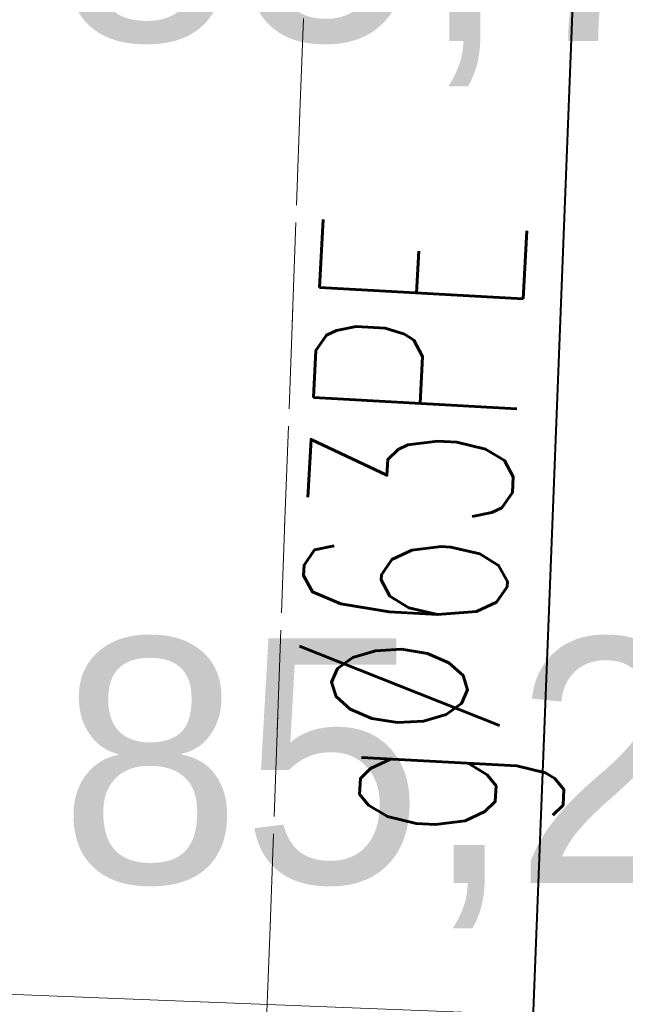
# Model space of a CAD drawing. Extents: x -134780 to 5540120, y 74663 to 5964901.
# Tile 47 of 84: x 5539593.75 to 5539596.72, y 5961325.86 to 5961330.69. Entities that reach past the tile are written whole.
import ezdxf
from ezdxf import colors
from ezdxf.entities.mleader import LeaderData, LeaderLine
from ezdxf.math import Vec2, Vec3

# ---------------------------------------------------------------- set-up
doc = ezdxf.new("R2010")
doc.units = 0
doc.header["$MEASUREMENT"] = 0
doc.set_wipeout_variables(frame=1)
doc.linetypes.add('L_0_03', pattern=[1, 0.5, -0.5])
for name, color, linetype, lineweight in [('#opisy', 7, 'Continuous', 0), ('_gaz', 2, 'Continuous', 90), ('Arch drogi_Nr_Pióra__21', 7, 'Continuous', 9), ('INWENT RZĘDNE_Nr_Pióra__21', 7, 'Continuous', 9), ('mapa', 7, 'Continuous', 13), ('zasuwa_lub_zawor_Nr_Pióra__7', 7, 'Continuous', 13)]:
    doc.layers.add(name, color=color, linetype=linetype, lineweight=lineweight)
doc.layers.add('217_kontur_klasyfikacyjny_Nr_Pióra__3', color=7, linetype='Continuous', lineweight=18, true_color=0xff6600)
doc.layers.add('218_kontur_uzytku_gruntowego_Nr_Pióra__3', color=7, linetype='Continuous', lineweight=18, true_color=0xff6600)
doc.layers.add('INWENT RZĘDNE', color=7, linetype='Continuous')
doc.styles.add('GENERATED_STYLE_1', font='txt')
doc.styles.add('ROMANS', font='romans', dxfattribs={"width": 0.8})
doc.styles.get("Standard").update_dxf_attribs({"font": 'txt', "bigfont": 'BIGFONT.SHX'})

# ---------------------------------------------------------------- blocks, each defined once
blk = doc.blocks.new('Koty wysokościowe_53', base_point=(-120140.5580968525, 107003.6049939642))
at = {"layer": 'INWENT RZĘDNE_Nr_Pióra__21', "insert": (-119915.4623870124, 104984.7492263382), "char_height": 1200, "attachment_point": 7, "style": 'GENERATED_STYLE_1'}
blk.add_mtext('{85,73}', dxfattribs=at)
blk = doc.blocks.new('Koty wysokościowe_14', base_point=(-120720.9877173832, 99747.05090658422))
at = {"layer": 'INWENT RZĘDNE_Nr_Pióra__21', "insert": (-119894.1439239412, 100856.197933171), "char_height": 1200, "attachment_point": 7, "style": 'GENERATED_STYLE_1'}
blk.add_mtext('{85,26}', dxfattribs=at)
blk = doc.blocks.new('mapa')
at = {"layer": '217_kontur_klasyfikacyjny_Nr_Pióra__3', "color": 252, "linetype": 'L_0_03', "flags": 128}
blk.add_lwpolyline([(5539595.25, 5961333.69), (5539594.96, 5961325.78)], dxfattribs=at)
at = {"layer": '218_kontur_uzytku_gruntowego_Nr_Pióra__3', "color": 252, "linetype": 'L_0_03', "flags": 128}
for points in [[(5539595.25, 5961333.69), (5539594.96, 5961325.78)], [(5539594.96, 5961325.78), (5539595.25, 5961333.69)]]:
    blk.add_lwpolyline(points, dxfattribs=at)
at = {"layer": 'Arch drogi_Nr_Pióra__21', "linetype": 'Continuous'}
blk.add_line((5539599.957941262, 5961325.66275701), (5539592.713473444, 5961325.94592839), dxfattribs=at)
at = {"layer": 'INWENT RZĘDNE', "color": 252, "xscale": 0.001, "yscale": 0.001, "zscale": 0.001}
for name, p in [('Koty wysokościowe_53', (5539593.697036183, 5961332.378466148)), ('Koty wysokościowe_14', (5539593.116606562, 5961325.12191206))]:
    blk.add_blockref(name, p, dxfattribs=at)

msp = doc.modelspace()

# ---------------------------------------------------------------- block references
at = {"layer": 'mapa', "color": 4, "lineweight": 40}
msp.add_blockref('mapa', (0, 0), dxfattribs=at)

# ---------------------------------------------------------------- next in the draw order: linework, layer by layer
at = {"layer": '_gaz', "color": 2, "lineweight": 40, "ltscale": 0.1}
msp.add_line((5539596.631236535, 5961335.124354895), (5539596.20074442, 5961324.110931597), dxfattribs=at)

# ---------------------------------------------------------------- next in the draw order: texts
at = {"layer": '_gaz', "color": 7, "lineweight": 35, "ltscale": 0.1, "style": 'ROMANS', "width": 0.6000000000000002}
msp.add_text('g%%C63PE', height=0.9999999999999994, rotation=86.83414338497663, dxfattribs=at).set_placement((5539596.069796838, 5961326.647636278))

# ---------------------------------------------------------------- next in the draw order: leaders
at = {"layer": '#opisy', "lineweight": 0}
ml = msp.add_multileader_mtext('Standard', dxfattribs=at)
ml.set_content('\\fArial|b0|i0|c238|p34;\\A1;G4.1 ', color=256)
ml.set_leader_properties()
ml.build(insert=Vec2(0, 0))
ml.multileader.update_dxf_attribs({"text_left_attachment_type": 5, "text_right_attachment_type": 5, "dogleg_length": 0.3599999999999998, "arrow_head_size": 0.18})
ctx = ml.context
ctx.base_point, ctx.char_height, ctx.arrow_head_size, ctx.landing_gap_size, ctx.plane_origin = Vec3(5539614.969370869, 5961325.119444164), 1.5, 0.18, 0.09, Vec3(5539615.30609718, 5961297.389309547)
ctx.left_attachment, ctx.right_attachment = 5, 5
notes = []
notes.append((ctx, [(0, (1, 1, 0), (5539614.609370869, 5961323.593944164), (1, 0), 0.3599999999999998, [(0, [(5539592.902704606, 5961335.262901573)], 0, [])])]))
ctx.mtext.insert, ctx.mtext.flow_direction = Vec3(5539615.059370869, 5961325.419444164), 5
ml = msp.add_multileader_mtext('Standard', dxfattribs=at)
ml.set_content('\\fArial|b0|i0|c238|p34;\\A1;G4 ', color=256)
ml.set_leader_properties()
ml.build(insert=Vec2(0, 0))
ml.multileader.update_dxf_attribs({"text_left_attachment_type": 5, "text_right_attachment_type": 5, "dogleg_length": 0.3599999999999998, "arrow_head_size": 0.18})
ctx = ml.context
ctx.base_point, ctx.char_height, ctx.arrow_head_size, ctx.landing_gap_size, ctx.plane_origin = Vec3(5539616.266360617, 5961330.219792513), 1.5, 0.18, 0.09, Vec3(5539616.603086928, 5961302.489657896)
ctx.left_attachment, ctx.right_attachment = 5, 5
notes.append((ctx, [(0, (1, 1, 0), (5539615.906360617, 5961328.694292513), (1, 0), 0.3599999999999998, [(0, [(5539593.798329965, 5961335.228169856)], 0, [])])]))
ctx.mtext.insert, ctx.mtext.flow_direction = Vec3(5539616.356360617, 5961330.519792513), 5
ml = msp.add_multileader_mtext('Standard', dxfattribs=at)
ml.set_content('\\fArial|b0|i0|c238|p34;\\A1;W7 ', color=256)
ml.set_leader_properties()
ml.build(insert=Vec2(0, 0))
ml.multileader.update_dxf_attribs({"text_left_attachment_type": 5, "text_right_attachment_type": 5, "dogleg_length": 0.3599999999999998, "arrow_head_size": 0.18})
ctx = ml.context
ctx.base_point, ctx.char_height, ctx.arrow_head_size, ctx.landing_gap_size, ctx.plane_origin = Vec3(5539614.679998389, 5961324.360248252), 1.5, 0.18, 0.09, Vec3(5539614.926724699, 5961294.869113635)
ctx.left_attachment, ctx.right_attachment = 5, 5
notes.append((ctx, [(0, (1, 1, 0), (5539614.229998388, 5961321.054248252), (1, 0), 0.3599999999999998, [(0, [(5539592.743909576, 5961334.006508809)], 0, [])])]))
ctx.mtext.insert, ctx.mtext.flow_direction = Vec3(5539614.679998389, 5961322.854248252), 5
for ctx, leaders in notes:
    for number, flags, end, landing, length, lines in leaders:
        leader = LeaderData()
        leader.index, (leader.has_last_leader_line, leader.has_dogleg_vector, leader.attachment_direction) = number, flags
        leader.last_leader_point, leader.dogleg_vector, leader.dogleg_length = Vec3(end), Vec3(landing), length
        for number, points, colour, breaks in lines:
            line = LeaderLine()
            line.index, line.vertices, line.color, line.breaks = number, Vec3.list(points), colors.encode_raw_color(colour), breaks
            leader.lines.append(line)
        ctx.leaders.append(leader)

# ---------------------------------------------------------------- next in the draw order: wipeouts: each hides what was drawn before it
msp.add_wipeout([(5539444.712994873, 5961266.962800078), (5539444.712994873, 5961415.462800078), (5539654.712994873, 5961415.462800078), (5539651.712994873, 5961412.412800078), (5539457.212994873, 5961412.412800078), (5539457.212994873, 5961270.012800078), (5539651.712994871, 5961270.012800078), (5539654.712994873, 5961266.962800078)]).dxf.layer = 'zasuwa_lub_zawor_Nr_Pióra__7'

doc.saveas('drawing.dxf')
